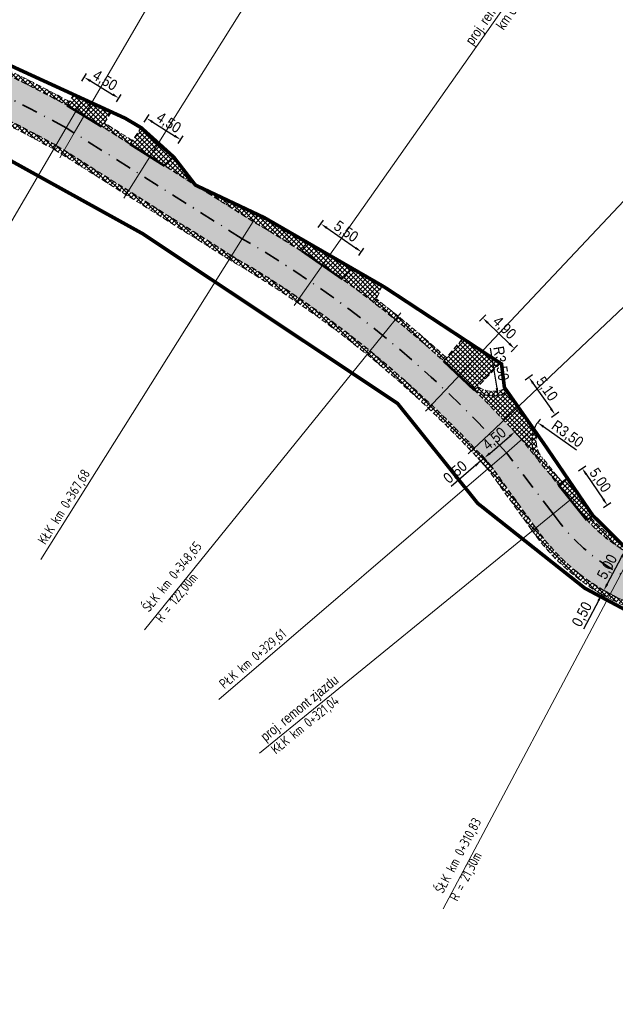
# Model space of a CAD drawing. Header units: metres. Extents: x 6597977 to 6599400, y 5546581 to 5546943.
# Tile 7 of 12: x 6598646 to 6598712, y 5546613 to 5546722. Entities that reach past the tile are written whole.
import ezdxf

# ---------------------------------------------------------------- set-up
doc = ezdxf.new("R2010")
doc.units = ezdxf.units.M
doc.header["$MEASUREMENT"] = 0
for name, pattern in [('13', [3.5, 2, -0.7, 0.1, -0.7]), ('Kropki i Kreski', [3.6, 1.8, -0.9, 0, -0.9]), ('Przerywana gęsta', [0.9, 0.6, -0.3])]:
    doc.linetypes.add(name, pattern=pattern)
for name, color, linetype, lineweight in [('___KRAWĘDŹ JEZDNI US', 1, 'Przerywana gęsta', 30), ('___POBOCZE UTRWALONE ASFALTEM US', 140, 'Przerywana gęsta', 50), ('__KRAWĘDŹ POBOCZA US', 7, 'Continuous', 9), ('__KRAWĘŻNIK NAJAZDOWY US', 7, 'Continuous', 53), ('__OBRZEŻE BETONOWE US', 32, 'Continuous', 40), ('__OPISY_US', 7, 'Continuous', 18), ('__OSIE US', 1, 'Kropki i Kreski', 35), ('__WYMIARY US', 7, 'Continuous', 15), ('__ZJAZDY US', 7, 'Continuous', 9)]:
    doc.layers.add(name, color=color, linetype=linetype, lineweight=lineweight)
doc.layers.add('__DROGA ISTNIEJĄCA US', color=7, linetype='Continuous', lineweight=18, true_color=0x636363)
doc.layers.add('__ZAKRES INWESTYCJI US', color=1, linetype='Continuous')
doc.styles.add('PK', font='txt', dxfattribs={"width": 0.9, "height": 1.2})
doc.styles.add('STYL_AUTOMATYCZNY_2', font='txt', dxfattribs={"width": 0.95, "height": 1.1})
doc.dimstyles.new('Promienie łuków', dxfattribs={"dimtxt": 1.2, "dimasz": 0.8, "dimexe": 0.5, "dimexo": 0, "dimgap": 0.1, "dimtad": 1, "dimrnd": 0.1, "dimzin": 1, "dimtxsty": 'PK', "dimcen": 0, "dimclrd": 7, "dimclre": 7, "dimclrt": 7, "dimaunit": 2, "dimadec": 1, "dimazin": 0, "dimtfac": 1, "dimtofl": 0, "dimtmove": 0, "dimatfit": 3, "dimfxl": 0.5, "dimfxlon": 1, "dimarcsym": 2})

# ---------------------------------------------------------------- blocks, each defined once
blk = doc.blocks.new('*D151')
at = {"layer": '__WYMIARY US', "color": 7, "lineweight": -2}
for p, q in [((6598698.43, 5546673.93), (6598699.04, 5546674.45)), ((6598697.44, 5546673.08), (6598694.12, 5546670.23)), ((6598697.77, 5546672.7), (6598697.11, 5546673.46)), ((6598698.15, 5546673.03), (6598697.5, 5546673.79))]:
    blk.add_line(p, q, dxfattribs=at)
at = {"layer": '__WYMIARY US', "color": 7}
for points in [[(6598698.34, 5546674.03), (6598698.52, 5546673.83), (6598697.82, 5546673.41)], [(6598696.92, 5546672.46), (6598696.75, 5546672.66), (6598697.44, 5546673.08)]]:
    blk.add_solid(points, dxfattribs=at)
at = {"layer": 'Defpoints', "color": 0}
for p in [(6598697.82, 5546673.41), (6598698.19, 5546672.21), (6598698.57, 5546672.53)]:
    blk.add_point(p, dxfattribs=at)
at = {"layer": '__WYMIARY US', "color": 7, "insert": (6598694.63, 5546671.77), "char_height": 1.2, "attachment_point": 5, "rotation": 40.6273, "style": 'PK'}
blk.add_mtext('0,50', dxfattribs=at)
blk = doc.blocks.new('*D152')
at = {"layer": '__WYMIARY US', "color": 7, "lineweight": -2}
for p, q in [((6598701.56, 5546675.96), (6598700.91, 5546676.72)), ((6598698.43, 5546673.93), (6598700.63, 5546675.82)), ((6598698.15, 5546673.03), (6598697.5, 5546673.79))]:
    blk.add_line(p, q, dxfattribs=at)
at = {"layer": '__WYMIARY US', "color": 7}
for points in [[(6598700.72, 5546675.72), (6598700.54, 5546675.92), (6598701.24, 5546676.34)], [(6598698.34, 5546674.03), (6598698.52, 5546673.83), (6598697.82, 5546673.41)]]:
    blk.add_solid(points, dxfattribs=at)
at = {"layer": 'Defpoints', "color": 0}
for p in [(6598701.24, 5546676.34), (6598701.99, 5546675.47), (6598698.57, 5546672.53)]:
    blk.add_point(p, dxfattribs=at)
at = {"layer": '__WYMIARY US', "color": 7, "insert": (6598698.99, 5546675.5), "char_height": 1.2, "attachment_point": 5, "rotation": 40.6273, "style": 'PK'}
blk.add_mtext('4,50', dxfattribs=at)
blk = doc.blocks.new('*D153')
at = {"layer": '__WYMIARY US', "color": 7, "lineweight": -2}
for p, q in [((6598711.53, 5546659.35), (6598711.91, 5546660.06)), ((6598711.6, 5546658.41), (6598710.71, 5546658.88)), ((6598710.92, 5546658.21), (6598708.87, 5546654.34)), ((6598711.36, 5546657.97), (6598710.48, 5546658.44))]:
    blk.add_line(p, q, dxfattribs=at)
at = {"layer": '__WYMIARY US', "color": 7}
for points in [[(6598711.41, 5546659.42), (6598711.65, 5546659.29), (6598711.16, 5546658.65)], [(6598710.66, 5546657.44), (6598710.43, 5546657.56), (6598710.92, 5546658.21)]]:
    blk.add_solid(points, dxfattribs=at)
at = {"layer": 'Defpoints', "color": 0}
for p in [(6598711.16, 5546658.65), (6598711.64, 5546657.82), (6598711.88, 5546658.26)]:
    blk.add_point(p, dxfattribs=at)
at = {"layer": '__WYMIARY US', "color": 7, "insert": (6598708.79, 5546655.95), "char_height": 1.2, "attachment_point": 5, "rotation": 62.0313, "style": 'PK'}
blk.add_mtext('0,50', dxfattribs=at)
blk = doc.blocks.new('*D154')
at = {"layer": '__WYMIARY US', "color": 7, "lineweight": -2}
for p, q in [((6598713.94, 5546662.83), (6598713.06, 5546663.3)), ((6598711.53, 5546659.35), (6598713.13, 5546662.36)), ((6598711.6, 5546658.41), (6598710.71, 5546658.88))]:
    blk.add_line(p, q, dxfattribs=at)
at = {"layer": '__WYMIARY US', "color": 7}
for points in [[(6598713.24, 5546662.29), (6598713.01, 5546662.42), (6598713.5, 5546663.06)], [(6598711.41, 5546659.42), (6598711.65, 5546659.29), (6598711.16, 5546658.65)]]:
    blk.add_solid(points, dxfattribs=at)
at = {"layer": 'Defpoints', "color": 0}
for p in [(6598713.5, 5546663.06), (6598714.22, 5546662.68), (6598711.88, 5546658.26)]:
    blk.add_point(p, dxfattribs=at)
at = {"layer": '__WYMIARY US', "color": 7, "insert": (6598711.6, 5546661.24), "char_height": 1.2, "attachment_point": 5, "rotation": 62.0313, "style": 'PK'}
blk.add_mtext('5,00', dxfattribs=at)
blk = doc.blocks.new('*D172')
at = {"layer": '__WYMIARY US', "color": 7, "lineweight": -2}
blk.add_line((6598708.09, 5546674.28), (6598704.42, 5546676.9), dxfattribs=at)
blk.add_arc((6598706.61, 5546675.33), 3.5, 136.346, 158.8021, dxfattribs=at)
at = {"layer": '__WYMIARY US', "color": 7}
blk.add_solid([(6598704.49, 5546677.01), (6598704.34, 5546676.79), (6598703.76, 5546677.36)], dxfattribs=at)
at = {"layer": 'Defpoints', "color": 0}
for p in [(6598703.76, 5546677.36), (6598706.61, 5546675.33)]:
    blk.add_point(p, dxfattribs=at)
at = {"layer": '__WYMIARY US', "color": 7, "insert": (6598707.06, 5546676.03), "char_height": 1.2, "attachment_point": 5, "rotation": 324.5381, "style": 'PK'}
blk.add_mtext('R3,50', dxfattribs=at)
blk = doc.blocks.new('*D173')
at = {"layer": '__WYMIARY US', "color": 7, "lineweight": -2}
blk.add_line((6598698.48, 5546685.64), (6598699.22, 5546681.18), dxfattribs=at)
at = {"layer": '__WYMIARY US', "color": 7}
blk.add_solid([(6598699.09, 5546681.16), (6598699.35, 5546681.2), (6598699.35, 5546680.39)], dxfattribs=at)
at = {"layer": 'Defpoints', "color": 0}
for p in [(6598698.78, 5546683.84), (6598699.35, 5546680.39)]:
    blk.add_point(p, dxfattribs=at)
at = {"layer": '__WYMIARY US', "color": 7, "insert": (6598699.6, 5546683.94), "char_height": 1.2, "attachment_point": 5, "rotation": 279.4663, "style": 'PK'}
blk.add_mtext('R3,50', dxfattribs=at)
blk = doc.blocks.new('*D204')
at = {"layer": '__WYMIARY US', "color": 7, "lineweight": -2}
for p, q in [((6598652.93, 5546715.43), (6598653.44, 5546716.29)), ((6598653.87, 5546715.44), (6598656.35, 5546713.94)), ((6598656.77, 5546713.1), (6598657.29, 5546713.95))]:
    blk.add_line(p, q, dxfattribs=at)
at = {"layer": '__WYMIARY US', "color": 7}
for points in [[(6598653.94, 5546715.56), (6598653.8, 5546715.33), (6598653.18, 5546715.86)], [(6598656.28, 5546713.83), (6598656.42, 5546714.06), (6598657.03, 5546713.53)]]:
    blk.add_solid(points, dxfattribs=at)
at = {"layer": 'Defpoints', "color": 0}
for p in [(6598657.03, 5546713.53), (6598651.28, 5546712.71), (6598655.13, 5546710.38)]:
    blk.add_point(p, dxfattribs=at)
at = {"layer": '__WYMIARY US', "color": 7, "insert": (6598655.46, 5546715.44), "char_height": 1.2, "attachment_point": 5, "rotation": 328.7949, "style": 'PK'}
blk.add_mtext('4,50', dxfattribs=at)
blk = doc.blocks.new('*D205')
at = {"layer": '__WYMIARY US', "color": 7, "lineweight": -2}
for p, q in [((6598659.87, 5546710.86), (6598660.41, 5546711.71)), ((6598660.82, 5546710.86), (6598663.27, 5546709.32)), ((6598663.68, 5546708.47), (6598664.22, 5546709.32))]:
    blk.add_line(p, q, dxfattribs=at)
at = {"layer": '__WYMIARY US', "color": 7}
for points in [[(6598660.89, 5546710.97), (6598660.75, 5546710.75), (6598660.14, 5546711.29)], [(6598663.2, 5546709.21), (6598663.34, 5546709.43), (6598663.95, 5546708.89)]]:
    blk.add_solid(points, dxfattribs=at)
at = {"layer": 'Defpoints', "color": 0}
for p in [(6598658.31, 5546708.38), (6598663.95, 5546708.89), (6598662.12, 5546705.98)]:
    blk.add_point(p, dxfattribs=at)
at = {"layer": '__WYMIARY US', "color": 7, "insert": (6598662.57, 5546710.73), "char_height": 1.2, "attachment_point": 5, "rotation": 327.8444, "style": 'PK'}
blk.add_mtext('4,50', dxfattribs=at)
blk = doc.blocks.new('*D206')
at = {"layer": '__WYMIARY US', "color": 7, "lineweight": -2}
for p, q in [((6598679.3, 5546699.1), (6598679.87, 5546699.92)), ((6598680.25, 5546699.06), (6598683.45, 5546696.83)), ((6598683.82, 5546695.97), (6598684.39, 5546696.79))]:
    blk.add_line(p, q, dxfattribs=at)
at = {"layer": '__WYMIARY US', "color": 7}
for points in [[(6598680.32, 5546699.17), (6598680.17, 5546698.95), (6598679.59, 5546699.51)], [(6598683.37, 5546696.73), (6598683.53, 5546696.94), (6598684.11, 5546696.38)]]:
    blk.add_solid(points, dxfattribs=at)
at = {"layer": 'Defpoints', "color": 0}
for p in [(6598677.47, 5546696.46), (6598684.11, 5546696.38), (6598681.99, 5546693.33)]:
    blk.add_point(p, dxfattribs=at)
at = {"layer": '__WYMIARY US', "color": 7, "insert": (6598682.35, 5546698.6), "char_height": 1.2, "attachment_point": 5, "rotation": 325.2555, "style": 'PK'}
blk.add_mtext('5,50', dxfattribs=at)
blk = doc.blocks.new('*D207')
at = {"layer": '__WYMIARY US', "color": 7, "lineweight": -2}
for p, q in [((6598697.3, 5546688.66), (6598697.99, 5546689.38)), ((6598698.22, 5546688.46), (6598700.6, 5546686.17)), ((6598700.83, 5546685.25), (6598701.53, 5546685.97))]:
    blk.add_line(p, q, dxfattribs=at)
at = {"layer": '__WYMIARY US', "color": 7}
for points in [[(6598698.31, 5546688.56), (6598698.13, 5546688.37), (6598697.64, 5546689.02)], [(6598700.51, 5546686.07), (6598700.7, 5546686.26), (6598701.18, 5546685.61)]]:
    blk.add_solid(points, dxfattribs=at)
at = {"layer": 'Defpoints', "color": 0}
for p in [(6598695.4, 5546686.69), (6598701.18, 5546685.61), (6598698.94, 5546683.28)]:
    blk.add_point(p, dxfattribs=at)
at = {"layer": '__WYMIARY US', "color": 7, "insert": (6598700.01, 5546687.88), "char_height": 1.2, "attachment_point": 5, "rotation": 316.1027, "style": 'PK'}
blk.add_mtext('4,90', dxfattribs=at)
blk = doc.blocks.new('*D208')
at = {"layer": '__WYMIARY US', "color": 7, "lineweight": -2}
for p, q in [((6598702.38, 5546682.13), (6598703.2, 5546682.7)), ((6598703.25, 5546681.76), (6598705.25, 5546678.91)), ((6598705.3, 5546677.96), (6598706.12, 5546678.54))]:
    blk.add_line(p, q, dxfattribs=at)
at = {"layer": '__WYMIARY US', "color": 7}
for points in [[(6598703.36, 5546681.84), (6598703.14, 5546681.68), (6598702.79, 5546682.41)], [(6598705.14, 5546678.83), (6598705.36, 5546678.98), (6598705.71, 5546678.25)]]:
    blk.add_solid(points, dxfattribs=at)
at = {"layer": 'Defpoints', "color": 0}
for p in [(6598700.43, 5546680.76), (6598705.71, 5546678.25), (6598703.35, 5546676.6)]:
    blk.add_point(p, dxfattribs=at)
at = {"layer": '__WYMIARY US', "color": 7, "insert": (6598704.74, 5546681.07), "char_height": 1.2, "attachment_point": 5, "rotation": 305.041, "style": 'PK'}
blk.add_mtext('5,10', dxfattribs=at)
blk = doc.blocks.new('*D209')
at = {"layer": '__WYMIARY US', "color": 7, "lineweight": -2}
for p, q in [((6598708.33, 5546671.98), (6598709.16, 5546672.54)), ((6598709.19, 5546671.6), (6598711.09, 5546668.82)), ((6598711.13, 5546667.88), (6598711.95, 5546668.44))]:
    blk.add_line(p, q, dxfattribs=at)
at = {"layer": '__WYMIARY US', "color": 7}
for points in [[(6598709.3, 5546671.67), (6598709.08, 5546671.52), (6598708.74, 5546672.26)], [(6598710.98, 5546668.74), (6598711.2, 5546668.89), (6598711.54, 5546668.16)]]:
    blk.add_solid(points, dxfattribs=at)
at = {"layer": 'Defpoints', "color": 0}
for p in [(6598707.1, 5546671.14), (6598711.54, 5546668.16), (6598709.9, 5546667.04)]:
    blk.add_point(p, dxfattribs=at)
at = {"layer": '__WYMIARY US', "color": 7, "insert": (6598710.68, 5546670.89), "char_height": 1.2, "attachment_point": 5, "rotation": 304.298, "style": 'PK'}
blk.add_mtext('5,00', dxfattribs=at)

msp = doc.modelspace()

# ---------------------------------------------------------------- hatches: boundary and pattern name
at = {"layer": '___POBOCZE UTRWALONE ASFALTEM US', "linetype": 'Continuous', "lineweight": 0}
h = msp.add_hatch(dxfattribs=at)
h.set_pattern_fill('ANSI37', color=256, scale=3, style=0)
h.set_pattern_definition([(45, (6599954.67065, 5546660.4039), (-0.26516504, 0.26516504), []), (135, (6599954.67065, 5546660.4039), (-0.26516504, -0.26516504), [])])
h.paths.add_polyline_path([(6598324.089, 5546727.4), (6598324.176, 5546726.901, -0.0549803), (6598367.139, 5546738.061), (6598364.663, 5546737.71), (6598364.599, 5546738.183, 0.0518283)])
h.paths.add_polyline_path([(6598709.277, 5546666.478), (6598709.667, 5546666.793, 0.0593119), (6598712.97, 5546664.004), (6598713.49, 5546663.49), (6598715.829, 5546662.345), (6598716.179, 5546662.32, 0.093599), (6598722.833, 5546660.988), (6598730.561, 5546661.135, 0.3449694), (6598743.981, 5546671.588), (6598744.478, 5546671.512, -0.3457674), (6598730.565, 5546660.635), (6598722.835, 5546660.488, -0.2056209)])
h.paths.add_polyline_path([(6598383.782, 5546740.281, 0.1963375), (6598384.83, 5546739.842, -0.0018836), (6598386.354, 5546739.922), (6598392.704, 5546740.389, 0.0185249), (6598419.411, 5546743.071), (6598426.539, 5546744.057), (6598431.488, 5546744.752, -0.0111702), (6598440.072, 5546745.936), (6598440.031, 5546746.435, 0.011731), (6598430.994, 5546745.179), (6598419.342, 5546743.566, -0.0185266), (6598392.67, 5546740.888), (6598386.323, 5546740.421, 0.0031377)])
h.paths.add_polyline_path([(6598484.253, 5546745.797), (6598529.983, 5546740.37, 0.1415476), (6598531.621, 5546740.679), (6598484.322, 5546746.292)])
h.paths.add_polyline_path([(6598280.583, 5546718.885), (6598280.587, 5546718.906), (6598281.086, 5546719.034, 0.4756051), (6598294.842, 5546713.514), (6598295.546, 5546713.906, -0.0158108), (6598306.869, 5546719.916), (6598307.077, 5546719.468, 0.0167806), (6598295.088, 5546713.079, -0.4757355), (6598280.608, 5546718.885)])
h.paths.add_polyline_path([(6598599.038, 5546732.481, 0.209769), (6598600.003, 5546731.759, -0.0000219), (6598600.02, 5546731.756, -0.0302515), (6598622.957, 5546725.231, -0.0000346), (6598622.983, 5546725.222, 0.1397629), (6598624.629, 5546725.167, 0.0336851)])
h.paths.add_polyline_path([(6598552.248, 5546737.736), (6598552.645, 5546738.013), (6598556.262, 5546737.429), (6598558.997, 5546737.346), (6598569.801, 5546736.313), (6598580.31, 5546735.46), (6598581.875, 5546735.374, -0.0125849), (6598591.719, 5546733.905, -0.1424051), (6598590.058, 5546733.681, 0.0121552), (6598580.563, 5546735.028), (6598562.577, 5546736.679, -0.0052153)])
h.paths.add_polyline_path([(6598634.901, 5546720.597), (6598635.101, 5546721.056, -0.0230951), (6598651.552, 5546713.134), (6598651.279, 5546712.713, 0.0230495)])
h.paths.add_polyline_path([(6598665.587, 5546703.833), (6598673.26, 5546700.21), (6598678.042, 5546697.45), (6598677.472, 5546696.462), (6598679.016, 5546695.392, 0.0166902), (6598671.983, 5546699.786), (6598665.587, 5546703.806)])
h.paths.add_polyline_path([(6598685.479, 5546690.74), (6598685.784, 5546691.136, -0.0204902), (6598693.619, 5546684.578), (6598693.298, 5546684.198), (6598693.373, 5546684.127, 0.0207286)])
h.paths.add_polyline_path([(6598447.023, 5546747.112), (6598447.07, 5546746.614, -0.0388373), (6598477.158, 5546746.639), (6598477.443, 5546746.605), (6598477.502, 5546747.101), (6598477.205, 5546747.137, 0.0388589)])
h.paths.add_polyline_path([(6598311.378, 5546722.061), (6598311.593, 5546721.615, -0.0106837), (6598319.526, 5546725.064), (6598319.473, 5546725.578, 0.0108851)])
h.paths.add_polyline_path([(6598538.858, 5546739.821), (6598548.634, 5546738.661), (6598552.645, 5546738.013), (6598552.248, 5546737.736, -0.0014299), (6598549.42, 5546738.064), (6598540.29, 5546739.147, -0.1341589)])
h.paths.add_polyline_path([(6598703.902, 5546673.12), (6598706.141, 5546670.373), (6598706.531, 5546670.686), (6598704.289, 5546673.436, -0.2388129), (6598703.711, 5546676.084), (6598703.351, 5546676.597, 0.2697366)])
h.paths.add_polyline_path([(6598682.016, 5546693.31), (6598682.958, 5546694.613), (6598686.427, 5546692.61), (6598685.784, 5546691.136), (6598685.479, 5546690.74, 0.0086768)])
h.paths.add_polyline_path([(6598662.148, 5546705.968), (6598663.096, 5546707.027), (6598663.17, 5546706.96), (6598665.587, 5546703.833), (6598665.587, 5546703.806)])
h.paths.add_polyline_path([(6598368.598, 5546738.267), (6598369.614, 5546738.411), (6598369.543, 5546738.901, -0.0073027), (6598375.425, 5546739.594, -0.0916898), (6598373.924, 5546738.93, 0.0066286)])
h.paths.add_polyline_path([(6598655.154, 5546710.365), (6598658.312, 5546708.38), (6598658.591, 5546708.795), (6598655.421, 5546710.788)])
h.paths.add_polyline_path([(6598696.74, 5546680.997), (6598697.091, 5546681.362, 0.273553), (6598700.139, 5546681.172), (6598700.431, 5546680.761, -0.2857708)])
h = msp.add_hatch(dxfattribs=at)
h.set_pattern_fill('ANSI37', color=256, scale=3, style=0)
h.set_pattern_definition([(45, (6600241.21254, 5546617.36266), (-0.26516504, 0.26516504), []), (135, (6600241.21254, 5546617.36266), (-0.26516504, -0.26516504), [])])
h.paths.add_polyline_path([(6598730.791, 5546644.322), (6598737.283, 5546628.758, 0.389879), (6598748.347, 5546623.656), (6598749.245, 5546623.945), (6598749.066, 5546624.413), (6598748.194, 5546624.132, -0.389879), (6598737.745, 5546628.95), (6598731.252, 5546644.515, -0.4424719), (6598736.572, 5546655.916), (6598736.572, 5546655.915, 0.2971757), (6598748.931, 5546670.828), (6598748.436, 5546670.904, -0.298194), (6598736.38, 5546656.379, 0.4409543)])
edge = h.paths.add_edge_path()
edge.add_arc((6598557.618, 5546539.11), 192.757, 61.35107, 68.09807)
edge.add_line((6598629.52, 5546717.954), (6598629.317, 5546717.497))
edge.add_arc((6598557.618, 5546539.11), 192.257, 61.35563, 68.10338, ccw=False)
edge.add_line((6598649.781, 5546707.837), (6598669.399, 5546695.504))
edge.add_arc((6598609.703, 5546592.272), 119.25, 42.1002, 59.96072, ccw=False)
edge.add_line((6598698.183, 5546672.22), (6598703.094, 5546665.408))
edge.add_arc((6598723.031, 5546679.27), 24.283, 214.81057, 243.54826)
edge.add_line((6598712.214, 5546657.529), (6598712.217, 5546657.535))
edge.add_line((6598712.217, 5546657.535), (6598719.011, 5546654.155))
edge.add_arc((6598715.224, 5546646.545), 8.5, 22.71803, 63.54826, ccw=False)
edge.add_line((6598723.065, 5546649.828), (6598733.879, 5546623.998))
edge.add_arc((6598743.149, 5546627.28), 9.834, 199.49679, 287.03234)
edge.add_line((6598746.029, 5546617.878), (6598750.988, 5546619.235))
edge.add_line((6598750.988, 5546619.235), (6598751.033, 5546619.252))
edge.add_line((6598751.033, 5546619.252), (6598750.856, 5546619.717))
edge.add_line((6598750.856, 5546619.717), (6598745.89, 5546618.358))
edge.add_arc((6598743.149, 5546627.28), 9.334, 199.41161, 287.07803, ccw=False)
edge.add_line((6598734.346, 5546624.178), (6598723.526, 5546650.021))
edge.add_arc((6598715.224, 5546646.545), 9, 22.71803, 63.54826)
edge.add_line((6598719.233, 5546654.603), (6598712.946, 5546657.731))
edge.add_arc((6598723.031, 5546679.27), 23.783, 243.54826, 244.91017, ccw=False)
edge.add_arc((6598723.031, 5546679.27), 23.783, 214.80039, 243.54826, ccw=False)
edge.add_line((6598703.502, 5546665.697), (6598698.573, 5546672.535))
edge.add_arc((6598609.703, 5546592.272), 119.75, 42.08699, 59.9563)
edge.add_line((6598669.657, 5546695.932), (6598650.034, 5546708.268))
at = {"layer": '__DROGA ISTNIEJĄCA US', "linetype": 'Continuous', "lineweight": 0, "transparency": 33554508}
msp.add_hatch(color=256, dxfattribs=at).paths.add_polyline_path([(6598278.121, 5546707.37), (6598280.587, 5546718.906), (6598280.601, 5546718.91, 0.4765219), (6598295.088, 5546713.079, -0.0167806), (6598307.077, 5546719.468), (6598311.599, 5546721.603), (6598311.593, 5546721.615, -0.0106837), (6598319.526, 5546725.064), (6598319.526, 5546725.064), (6598324.176, 5546726.901, -0.0549803), (6598367.139, 5546738.061), (6598368.598, 5546738.267, -0.0066286), (6598373.924, 5546738.93, -0.0135174), (6598384.83, 5546739.842, -0.0018836), (6598386.354, 5546739.922), (6598392.704, 5546740.389, 0.0185249), (6598419.411, 5546743.071), (6598431.069, 5546744.684, -0.0117176), (6598440.072, 5546745.936), (6598447.07, 5546746.614, -0.0388373), (6598477.158, 5546746.639), (6598529.983, 5546740.37), (6598540.29, 5546739.147), (6598549.42, 5546738.064, 0.0066452), (6598562.577, 5546736.679), (6598580.563, 5546735.028, -0.0121552), (6598590.058, 5546733.681, -0.0128397), (6598600.003, 5546731.759, 0.0057548), (6598600.037, 5546731.752, -0.0302296), (6598622.957, 5546725.231, -0.0111315), (6598631.177, 5546722.138), (6598631.174, 5546722.133), (6598634.899, 5546720.593), (6598634.901, 5546720.597, -0.0230495), (6598651.279, 5546712.713), (6598655.154, 5546710.365), (6598671.983, 5546699.786, -0.0166902), (6598679.016, 5546695.392), (6598682.016, 5546693.31, -0.0086768), (6598685.479, 5546690.74, -0.0207286), (6598693.373, 5546684.127), (6598696.328, 5546681.342, 0.0093744), (6598696.423, 5546681.252), (6598696.428, 5546681.248, -0.0161481), (6598701.99, 5546675.465), (6598703.902, 5546673.12), (6598706.141, 5546670.372), (6598707.601, 5546668.559, 0.2430074), (6598722.835, 5546660.488), (6598730.565, 5546660.635, 0.3457674), (6598744.478, 5546671.512), (6598746.459, 5546671.208, -0.372812), (6598730.56, 5546658.134), (6598722.846, 5546657.988, -0.2444803), (6598705.502, 5546667.2), (6598700.281, 5546674, 0.0781602), (6598670.82, 5546697.859), (6598651.173, 5546710.21, 0.096235), (6598580.307, 5546732.793), (6598562.371, 5546734.439, -0.0066452), (6598549.155, 5546735.829), (6598476.946, 5546744.398, 0.0596513), (6598431.404, 5546742.459), (6598419.719, 5546740.842, -0.0185172), (6598392.858, 5546738.144), (6598386.491, 5546737.676, 0.1183647), (6598296.855, 5546711.487, -0.1397978)])
h = msp.add_hatch(color=256, dxfattribs=at)
h.paths.add_polyline_path([(6598275.655, 5546695.833), (6598278.171, 5546707.602, 0.1519023), (6598296.855, 5546711.487, -0.1183647), (6598386.491, 5546737.676), (6598392.858, 5546738.144, 0.0185172), (6598419.719, 5546740.842), (6598431.404, 5546742.459, -0.0596513), (6598476.946, 5546744.398), (6598549.155, 5546735.829, 0.0066452), (6598562.371, 5546734.439), (6598580.307, 5546732.793, -0.096235), (6598651.173, 5546710.21), (6598670.82, 5546697.859, -0.0781602), (6598700.281, 5546674), (6598705.502, 5546667.2, 0.2444803), (6598722.846, 5546657.988), (6598726.4, 5546658.055), (6598726.447, 5546655.556), (6598722.86, 5546655.487, -0.1141127), (6598712.437, 5546657.977, -0.1260983), (6598703.502, 5546665.697), (6598698.573, 5546672.535, 0.078128), (6598669.657, 5546695.932), (6598650.034, 5546708.268, 0.0961386), (6598580.05, 5546730.557), (6598562.166, 5546732.198, -0.0066452), (6598548.889, 5546733.595), (6598476.734, 5546742.158, 0.0596349), (6598431.74, 5546740.234), (6598420.027, 5546738.613, -0.0185096), (6598393.011, 5546735.899), (6598386.628, 5546735.43, 0.1184683), (6598297.927, 5546709.507), (6598288.763, 5546704.268, 0.0274771)])
h.paths.add_polyline_path([(6598726.4, 5546658.055), (6598730.56, 5546658.134, 0.372812), (6598746.459, 5546671.208), (6598746.46, 5546671.208), (6598748.436, 5546670.904, -0.298194), (6598736.38, 5546656.379, 0.0002275), (6598736.373, 5546656.377, -0.0688002), (6598730.554, 5546655.633), (6598726.447, 5546655.556)])
at = {"layer": '__DROGA ISTNIEJĄCA US', "linetype": 'Continuous', "lineweight": 0, "transparency": 33554559}
h = msp.add_hatch(dxfattribs=at)
h.set_pattern_fill('ANSI37', color=5, scale=3, style=0)
h.set_pattern_definition([(45, (6598651.27895, 5546710.3651), (-0.265165, 0.265165), []), (135, (6598651.27895, 5546710.3651), (-0.265165, -0.265165), [])])
h.paths.add_polyline_path([(6598656.17, 5546711.971), (6598655.154, 5546710.365), (6598651.279, 5546712.713), (6598652.044, 5546713.892)])
h = msp.add_hatch(dxfattribs=at)
h.set_pattern_fill('ANSI37', color=5, scale=3, style=0)
h.set_pattern_definition([(45, (6598658.3121, 5546705.96835), (-0.265165, 0.265165), []), (135, (6598658.3121, 5546705.96835), (-0.265165, -0.265165), [])])
h.paths.add_polyline_path([(6598663.099, 5546707.031), (6598662.148, 5546705.968), (6598658.312, 5546708.38), (6598659.55, 5546710.22)])
h = msp.add_hatch(dxfattribs=at)
h.set_pattern_fill('ANSI37', color=5, scale=3, style=0)
h.set_pattern_definition([(45, (6598677.47232, 5546693.3101), (-0.265165, 0.265165), []), (135, (6598677.47232, 5546693.3101), (-0.265165, -0.265165), [])])
h.paths.add_polyline_path([(6598682.984, 5546694.649), (6598682.016, 5546693.31), (6598677.472, 5546696.462), (6598678.042, 5546697.45)])
h = msp.add_hatch(dxfattribs=at)
h.set_pattern_fill('ANSI37', color=5, scale=3, style=0)
h.set_pattern_definition([(45, (6598693.29766, 5546680.99697), (-0.265165, 0.265165), []), (135, (6598693.29766, 5546680.99697), (-0.265165, -0.265165), [])])
h.paths.add_polyline_path([(6598693.298, 5546684.198), (6598695.402, 5546686.688), (6598698.171, 5546684.92), (6598699.607, 5546683.977), (6598696.74, 5546680.997, -0.0288864), (6598696.425, 5546681.251, 0.0084404), (6598693.373, 5546684.127)])
h = msp.add_hatch(dxfattribs=at)
h.set_pattern_fill('ANSI37', color=5, scale=3, style=0)
h.set_pattern_definition([(45, (6598696.42767, 5546673.1198), (-0.265165, 0.265165), []), (135, (6598696.42767, 5546673.1198), (-0.265165, -0.265165), [])])
h.paths.add_polyline_path([(6598696.428, 5546681.248), (6598696.718, 5546680.974), (6598696.74, 5546680.997, 0.2857708), (6598700.431, 5546680.761), (6598703.351, 5546676.597, 0.2697366), (6598703.902, 5546673.12), (6598701.99, 5546675.465, 0.0161481)])
at = {"layer": '__ZJAZDY US', "linetype": 'Continuous', "transparency": 33554559}
h = msp.add_hatch(dxfattribs=at)
h.set_pattern_fill('ANSI37', color=34, scale=3, style=0)
h.set_pattern_definition([(45, (6598767.79546, 5546681.41824), (-0.265165, 0.265165), []), (135, (6598767.79546, 5546681.41824), (-0.265165, -0.265165), [])])
h.paths.add_polyline_path([(6598709.933, 5546667.007), (6598709.277, 5546666.478), (6598706.141, 5546670.373), (6598707.101, 5546671.144)])

# ---------------------------------------------------------------- linework, layer by layer
at = {"layer": '___KRAWĘDŹ JEZDNI US'}
for points in [[(6598712.437, 5546657.977, -0.1260983), (6598703.502, 5546665.697), (6598698.573, 5546672.535, 0.078128), (6598669.657, 5546695.932), (6598650.034, 5546708.268, 0.0961386), (6598580.05, 5546730.557), (6598562.166, 5546732.198, -0.0066452), (6598548.889, 5546733.595), (6598476.734, 5546742.158, 0.0596349), (6598431.74, 5546740.234), (6598420.027, 5546738.613, -0.0185096), (6598393.011, 5546735.899), (6598386.628, 5546735.43, 0.1184683), (6598297.927, 5546709.507), (6598288.763, 5546704.268, 0.0274771), (6598275.655, 5546695.833)], [(6598671.983, 5546699.786), (6598652.313, 5546712.151, 0.0293536), (6598631.396, 5546722.05, 0.0293536)], [(6598696.337, 5546681.337, 0.0289245), (6598685.479, 5546690.74, 0.0327255), (6598671.983, 5546699.786)], [(6598696.248, 5546681.423), (6598696.248, 5546681.423, 0.3368814), (6598700.431, 5546680.761, 0.3368814)], [(6598703.351, 5546676.597, 0.2697366), (6598703.902, 5546673.12), (6598703.902, 5546673.12)], [(6598744.484, 5546671.539), (6598744.484, 5546671.539, -0.3463133), (6598730.565, 5546660.635), (6598722.835, 5546660.488, -0.2453905), (6598707.505, 5546668.698), (6598703.902, 5546673.12)]]:
    msp.add_lwpolyline(points, format="xyb", dxfattribs=at)
at = {"layer": '___KRAWĘDŹ JEZDNI US', "color": 7}
for points in [[(6598656.17, 5546711.971), (6598655.154, 5546710.365), (6598651.279, 5546712.713), (6598652.044, 5546713.892), (6598656.17, 5546711.971)], [(6598663.099, 5546707.031), (6598662.148, 5546705.968), (6598658.312, 5546708.38), (6598659.55, 5546710.22), (6598663.099, 5546707.031)], [(6598682.984, 5546694.649), (6598682.016, 5546693.31), (6598677.472, 5546696.462), (6598678.042, 5546697.45), (6598682.984, 5546694.649)], [(6598696.718, 5546680.974), (6598693.298, 5546684.198), (6598695.402, 5546686.688), (6598699.623, 5546683.993), (6598696.718, 5546680.974)], [(6598709.933, 5546667.007), (6598709.277, 5546666.478), (6598706.141, 5546670.373), (6598707.101, 5546671.144), (6598709.933, 5546667.007)]]:
    msp.add_lwpolyline(points, dxfattribs=at)
at = {"layer": '__KRAWĘDŹ POBOCZA US', "linetype": 'Przerywana gęsta'}
for points in [[(6598651.552, 5546713.134, 0.0230951), (6598635.101, 5546721.056)], [(6598712.214, 5546657.529, -0.1260532), (6598703.094, 5546665.408), (6598698.183, 5546672.22, 0.0780894), (6598669.399, 5546695.504), (6598649.781, 5546707.837, 0.0294512), (6598629.317, 5546717.497, 0.0294512), (6598629.52, 5546717.954, 0.0294512)], [(6598693.619, 5546684.578, 0.0204902), (6598685.784, 5546691.136)], [(6598703.902, 5546673.12), (6598701.99, 5546675.465, 0.0166534), (6598696.248, 5546681.423)], [(6598697.091, 5546681.362, 0.273553), (6598700.139, 5546681.172), (6598700.431, 5546680.761)], [(6598703.711, 5546676.084, 0.2388129), (6598704.289, 5546673.436)], [(6598712.97, 5546664.004, -0.0593119), (6598709.667, 5546666.793)], [(6598736.373, 5546656.377, -0.0688002), (6598730.554, 5546655.633), (6598722.86, 5546655.487, -0.1203012), (6598711.92, 5546658.242)], [(6598750.988, 5546619.235), (6598746.029, 5546617.878, -0.4016708), (6598733.879, 5546623.998), (6598723.065, 5546649.828, 0.1800646), (6598719.011, 5546654.155), (6598712.217, 5546657.535)]]:
    msp.add_lwpolyline(points, format="xyb", dxfattribs=at)
for points in [[(6598658.591, 5546708.795), (6598655.421, 5546710.788)], [(6598686.448, 5546692.658), (6598685.784, 5546691.136), (6598685.479, 5546690.74)], [(6598706.531, 5546670.686), (6598704.289, 5546673.436)]]:
    msp.add_lwpolyline(points, dxfattribs=at)
at = {"layer": '__KRAWĘŻNIK NAJAZDOWY US'}
for points in [[(6598655.128, 5546710.381), (6598651.279, 5546712.713)], [(6598662.122, 5546705.985), (6598658.312, 5546708.38)], [(6598681.991, 5546693.327), (6598677.472, 5546696.462)], [(6598696.718, 5546680.974), (6598693.298, 5546684.198)], [(6598709.277, 5546666.478), (6598706.141, 5546670.373)]]:
    msp.add_lwpolyline(points, dxfattribs=at)
at = {"layer": '__OBRZEŻE BETONOWE US'}
msp.add_lwpolyline([(6598706.141, 5546670.372), (6598707.101, 5546671.144), (6598709.933, 5546667.007), (6598709.277, 5546666.478)], dxfattribs=at)
at = {"layer": '__OSIE US'}
msp.add_lwpolyline([(6598762.016, 5546832.802, 0.0174352), (6598755.377, 5546773.211), (6598755.377, 5546773.211), (6598748.14, 5546684.519, -0.0109521), (6598747.267, 5546676.595), (6598747.267, 5546676.595), (6598747.267, 5546676.595), (6598747.267, 5546676.595), (6598747.267, 5546676.595), (6598746.465, 5546671.241), (6598746.465, 5546671.241), (6598746.465, 5546671.241, -0.3734228), (6598730.56, 5546658.134), (6598722.846, 5546657.988, -0.2444803), (6598705.502, 5546667.2), (6598705.502, 5546667.2), (6598700.281, 5546674, 0.0781602), (6598670.82, 5546697.859), (6598651.173, 5546710.21, 0.096235), (6598580.307, 5546732.793), (6598580.307, 5546732.793), (6598562.371, 5546734.439, -0.0066452)], format="xyb", dxfattribs=at)
for points in [[(6598705.702, 5546667.35), (6598705.702, 5546667.35)], [(6598705.502, 5546667.2), (6598705.502, 5546667.2)], [(6598705.502, 5546667.2), (6598705.502, 5546667.2)]]:
    msp.add_lwpolyline(points, dxfattribs=at)
at = {"layer": '__WYMIARY US'}
for points in [[(6598650.449, 5546706.867), (6598652.073, 5546709.652), (6598673.349, 5546746.151)], [(6598657.588, 5546702.369), (6598659.304, 5546705.098), (6598681.789, 5546740.865)], [(6598676.599, 5546690.418), (6598678.455, 5546693.054), (6598702.771, 5546727.602)], [(6598652.803, 5546712.992), (6598651.172, 5546710.21), (6598629.803, 5546673.766)], [(6598691.265, 5546678.616), (6598693.477, 5546680.961), (6598722.468, 5546711.691)], [(6598696.024, 5546673.858), (6598698.367, 5546676.073), (6598729.07, 5546705.092)], [(6598672.535, 5546700.589), (6598670.82, 5546697.859), (6598648.35, 5546662.083)], [(6598688.509, 5546689.583), (6598686.48, 5546687.078), (6598659.891, 5546654.247)], [(6598702.728, 5546676.099), (6598700.281, 5546674), (6598668.217, 5546646.492)], [(6598707.997, 5546669.234), (6598705.498, 5546667.197), (6598672.752, 5546640.505)], [(6598714.56, 5546663.317), (6598713.048, 5546660.47), (6598693.235, 5546623.157)]]:
    msp.add_lwpolyline(points, dxfattribs=at)
at = {"layer": '__ZAKRES INWESTYCJI US', "linetype": '13', "flags": 128}
msp.add_lwpolyline([(6598749.157, 5546670.793, 0.4, 0.4, 0), (6598747.455, 5546663.138, 0.4, 0.4, 0), (6598743.418, 5546658.262, 0.4, 0.4, 0), (6598743.412, 5546656.269, 0.4, 0.4, 0), (6598743.581, 5546638.805, 0.4, 0.4, 0), (6598743.581, 5546638.805, 0.4, 0.4, 0), (6598743.581, 5546638.805, 0.4, 0.4, 0), (6598751.456, 5546618.143, 0.4, 0.4, 0), (6598743.475, 5546614.991, 0.4, 0.4, 0), (6598738.077, 5546612.768, 0.4, 0.4, 0), (6598728.442, 5546634.882, 0.4, 0.4, 0), (6598725.292, 5546643.865, 0.4, 0.4, 0), (6598722.624, 5546649.813, 0.4, 0.4, 0), (6598719.851, 5546653.136, 0.4, 0.4, 0), (6598709.039, 5546658.892, 0.4, 0.4, 0), (6598697.08, 5546668.36, 0.4, 0.4, 0), (6598688.14, 5546679.5, 0.4, 0.4, 0), (6598659.67, 5546698.43, 0.4, 0.4, 0), (6598633.96, 5546712.65, 0.4, 0.4, 0), (6598628.264, 5546714.633, 0.4, 0.4, 0), (6598609.855, 5546719.581, 0.4, 0.4, 0), (6598584.74, 5546726.34, 0.4, 0.4, 0), (6598566.491, 5546728.717, 0.4, 0.4, 0), (6598518.98, 5546735.15, 0.4, 0.4, 0), (6598484.65, 5546739.99, 0.4, 0.4, 0), (6598468.414, 5546740.181, 0.4, 0.4, 0), (6598448.854, 5546739.778, 0.4, 0.4, 0), (6598402.292, 5546733.739, 0.4, 0.4, 0), (6598378.139, 5546732.654, 0.4, 0.4, 0), (6598360.519, 5546730.231, 0.4, 0.4, 0), (6598326.184, 5546719.668, 0.4, 0.4, 0), (6598310.28, 5546712.061, 0.4, 0.4, 0), (6598297.077, 5546704.448, 0.4, 0.4, 0), (6598292.628, 5546701.274, 0.4, 0.4, 0), (6598278.363, 5546689.004, 0.4, 0.4, 0), (6598275.215, 5546695.961, 0.4, 0.4, 0), (6598280.761, 5546721.786, 0.4, 0.4, 0), (6598282.429, 5546721.595, 0.4, 0.4, 0), (6598282.281, 5546718.377, 0.4, 0.4, 0), (6598283.551, 5546716.027, 0.4, 0.4, 0), (6598285.414, 5546714.038, 0.4, 0.4, 0), (6598288.06, 5546712.831, 0.4, 0.4, 0), (6598290.554, 5546712.856, 0.4, 0.4, 0), (6598299.248, 5546716.386, 0.4, 0.4, 0), (6598306.222, 5546721.828, 0.4, 0.4, 0), (6598306.519, 5546721.595, 0.4, 0.4, 0), (6598310.837, 5546724.16, 0.4, 0.4, 0), (6598316.332, 5546727.802, 0.4, 0.4, 0), (6598339.404, 5546734.178, 0.4, 0.4, 0), (6598364.393, 5546740.964, 0.4, 0.4, 0), (6598368.838, 5546741.81, 0.4, 0.4, 0), (6598378.491, 5546744.943, 0.4, 0.4, 0), (6598384.206, 5546744.943, 0.4, 0.4, 0), (6598386.238, 5546740.519, 0.4, 0.4, 0), (6598394.345, 5546741.305, 0.4, 0.4, 0), (6598403.323, 5546742.35, 0.4, 0.4, 0), (6598403.448, 5546744.943, 0.4, 0.4, 0), (6598425.35, 5546745.23, 0.4, 0.4, 0), (6598425.3, 5546747.21, 0.4, 0.4, 0), (6598436.6, 5546748.43, 0.4, 0.4, 0), (6598448.95, 5546750.64, 0.4, 0.4, 0), (6598448.95, 5546750.64, 0.4, 0.4, 0), (6598488.75, 5546746.26, 0.4, 0.4, 0), (6598496.39, 5546746.71, 0.4, 0.4, 0), (6598523.65, 5546743.05, 0.4, 0.4, 0), (6598528.14, 5546741.97, 0.4, 0.4, 0), (6598556.262, 5546737.429, 0.4, 0.4, 0), (6598556.262, 5546737.429, 0.4, 0.4, 0), (6598559.51, 5546737.33, 0.4, 0.4, 0), (6598559.51, 5546737.33, 0.4, 0.4, 0), (6598580.22, 5546736.87, 0.4, 0.4, 0), (6598589.33, 5546734.83, 0.4, 0.4, 0), (6598599.171, 5546732.63, 0.4, 0.4, 0), (6598619.46, 5546728.09, 0.4, 0.4, 0), (6598625.21, 5546726.28, 0.4, 0.4, 0), (6598631.8, 5546723.19, 0.4, 0.4, 0), (6598657.76, 5546711.28, 0.4, 0.4, 0), (6598659.55, 5546710.22, 0.4, 0.4, 0), (6598660.111, 5546709.715, 0.4, 0.4, 0), (6598663.17, 5546706.96, 0.4, 0.4, 0), (6598665.587, 5546703.833, 0.4, 0.4, 0), (6598673.26, 5546700.21, 0.4, 0.4, 0), (6598686.67, 5546692.47, 0.4, 0.4, 0), (6598699.74, 5546683.89, 0.4, 0.4, 0), (6598700.06, 5546681.29, 0.4, 0.4, 0), (6598704.45, 5546675.03, 0.4, 0.4, 0), (6598709.9, 5546667.04, 0.4, 0.4, 0), (6598713.49, 5546663.49, 0.4, 0.4, 0), (6598715.829, 5546662.345, 0.4, 0.4, 0), (6598721.06, 5546661.97, 0.4, 0.4, 0), (6598723.54, 5546662.5, 0.4, 0.4, 0), (6598723.54, 5546662.5, 0.4, 0.4, 0), (6598737.26, 5546663.93, 0.4, 0.4, 0), (6598737.26, 5546663.93, 0.4, 0.4, 0), (6598737.26, 5546663.93, 0.4, 0.4, 0), (6598738.92, 5546664.95, 0.4, 0.4, 0), (6598741, 5546667.16, 0.4, 0.4, 0), (6598743.393, 5546671.679, 0.4, 0.4, 0), (6598743.393, 5546671.679, 0.4, 0.4, 0), (6598743.51, 5546671.9, 0.4, 0.4, 0), (6598744.47, 5546679.65, 0.4, 0.4, 0), (6598744.68, 5546682.78, 0.4, 0.4, 0), (6598744.98, 5546682.73, 0.4, 0.4, 0), (6598746.82, 5546703.04, 0.4, 0.4, 0), (6598748.571, 5546733.937, 0.4, 0.4, 0), (6598748.95, 5546740.62, 0.4, 0.4, 0), (6598750.774, 5546761.523, 0.4, 0.4, 0), (6598752.466, 5546780.907, 0.4, 0.4, 0), (6598753.27, 5546790.13, 0.4, 0.4, 0), (6598753.27, 5546795.06, 0.4, 0.4, 0), (6598754.77, 5546806.13, 0.4, 0.4, 0), (6598757.32, 5546824.947, 0.4, 0.4, 0), (6598761.97, 5546859.27, 0.4, 0.4, 0), (6598762.229, 5546860.704, 0.4, 0.4, 0), (6598763.523, 5546868.708, 0.4, 0.4, 0), (6598764.683, 5546876.69, 0.4, 0.4, 0), (6598767.047, 5546892.962, 0.4, 0.4, 0), (6598768.408, 5546902.343, 0.4, 0.4, 0), (6598771.016, 5546920.307, 0.4, 0.4, 0), (6598774, 5546940.85, 0.4, 0.4, 0), (6598780.26, 5546939.97, 0.4, 0.4, 0), (6598776.311, 5546910.375, 0.4, 0.4, 0), (6598772.589, 5546882.487, 0.4, 0.4, 0), (6598769.099, 5546856.327, 0.4, 0.4, 0), (6598765.22, 5546827.26, 0.4, 0.4, 0), (6598762.38, 5546807, 0.4, 0.4, 0), (6598758.63, 5546776.55, 0.4, 0.4, 0), (6598756.46, 5546755.63, 0.4, 0.4, 0), (6598750.2, 5546680.3, 0.4, 0.4, 0), (6598749.303, 5546671.451, 0.4, 0.4, 0), (6598749.157, 5546670.793, 0.4, 0.4, 0), (6598749.157, 5546670.793, 0, 0, 0)], format="xyseb", dxfattribs=at)

# ---------------------------------------------------------------- texts
at = {"layer": '__OPISY_US', "color": 18, "linetype": 'Kropki i Kreski', "true_color": 0x000000, "char_height": 1.1, "width": 24.30615, "attachment_point": 1, "style": 'STYL_AUTOMATYCZNY_2'}
for s, insert, rotation in [('\\pxqr,t10;{\\W0.85;\\C18;proj. remont zjazdu\\Pkm 0+358,66}', (6598687.758, 5546708.789), 54.8613), ('\\pxql;{\\fDINPro-Regular|b1|i0|c238|p2;\\W0.85;\\C18;KŁK km 0+367,68}', (6598647.925, 5546664.255), 57.86752), ('\\pxql;{\\fDINPro-Regular|b1|i0|c238|p2;\\W0.85;\\C18;ŚŁK km 0+348,65\\PR = 122,00m}', (6598659.55, 5546656.831), 50.99563), ('\\pxql;{\\fDINPro-Regular|b1|i0|c238|p2;\\W0.85;\\C18;PŁK km 0+329,61}', (6598668.104, 5546648.452), 40.62725), ('\\pxql;{\\W0.85;\\C18;proj. remont zjazdu\\P\\fDINPro-Regular|b1|i0|c238|p2;KŁK km 0+321,04}', (6598672.724, 5546642.597), 39.18407), ('\\pxql;{\\fDINPro-Regular|b1|i0|c238|p2;\\W0.85;\\C18;ŚŁK km 0+310,83\\PR = 21,30m}', (6598692.233, 5546625.281), 62.03131)]:
    msp.add_mtext(s, dxfattribs=dict(at, insert=insert, rotation=rotation))

# ---------------------------------------------------------------- dimensions: what is measured, and where the dimension line sits
at = {"layer": '__WYMIARY US'}
for base, p1, p2, angle, picture, middle in [((6598657.033, 5546713.527), (6598651.279, 5546712.713), (6598655.128, 5546710.381), 328.79494, '*D204', (6598655.037, 5546714.736)), ((6598663.95, 5546708.892), (6598658.312, 5546708.38), (6598662.122, 5546705.985), 327.84445, '*D205', (6598662.134, 5546710.034)), ((6598684.107, 5546696.379), (6598677.472, 5546696.462), (6598681.991, 5546693.328), 325.25553, '*D206', (6598681.881, 5546697.923)), ((6598701.18, 5546685.611), (6598695.402, 5546686.688), (6598698.94, 5546683.284), 316.10266, '*D207', (6598699.442, 5546687.284)), ((6598705.711, 5546678.251), (6598700.432, 5546680.759), (6598703.351, 5546676.597), 305.04101, '*D208', (6598704.068, 5546680.594)), ((6598697.821, 5546673.411), (6598698.192, 5546672.208), (6598698.573, 5546672.535), 40.62726, '*D151', (6598695.172, 5546671.138)), ((6598711.539, 5546668.158), (6598707.104, 5546671.139), (6598709.9, 5546667.04), 304.298, '*D209', (6598709.994, 5546670.424)), ((6598711.156, 5546658.648), (6598711.643, 5546657.823), (6598711.877, 5546658.265), 62.03132, '*D153', (6598709.52, 5546655.566))]:
    dim = msp.add_linear_dim(base=base, p1=p1, p2=p2, angle=angle, dimstyle='Promienie łuków', dxfattribs=at)
    dim.commit()
    dim.dimension.update_dxf_attribs({"geometry": picture, "text_midpoint": middle, "dimtype": 161})
for center, mpoint, picture, middle in [((6598698.775, 5546683.844), (6598699.351, 5546680.392), '*D173', (6598698.782, 5546683.803)), ((6598706.614, 5546675.331), (6598703.764, 5546677.362), '*D172', (6598706.58, 5546675.355))]:
    dim = msp.add_radius_dim(center=center, mpoint=mpoint, dimstyle='Promienie łuków', dxfattribs=at)
    dim.commit()
    dim.dimension.update_dxf_attribs({"geometry": picture, "text_midpoint": middle, "dimtype": 164})
for base, p1, p2, angle, picture, middle in [((6598701.238, 5546676.342), (6598698.573, 5546672.535), (6598701.99, 5546675.465), 40.62726, '*D152', (6598698.991, 5546675.504)), ((6598713.501, 5546663.064), (6598711.877, 5546658.265), (6598714.222, 5546662.681), 62.03132, '*D154', (6598711.599, 5546661.243))]:
    dim = msp.add_linear_dim(base=base, p1=p1, p2=p2, angle=angle, dimstyle='Promienie łuków', override={"dimtmove": 1}, dxfattribs=at)
    dim.commit()
    dim.dimension.update_dxf_attribs({"geometry": picture, "text_midpoint": middle})

doc.saveas('drawing.dxf')
